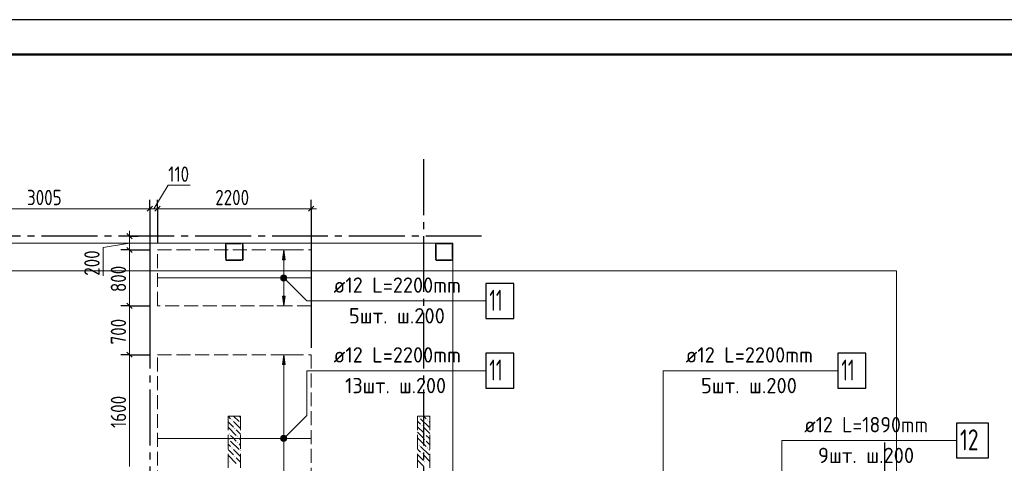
# Model space of a CAD drawing. Header units: millimetres. Extents: x 0 to 61017, y 0 to 42000.
# Tile 29 of 30: x 36897 to 50993, y 35643 to 42000. Entities that reach past the tile are written whole.
import ezdxf

# ---------------------------------------------------------------- set-up
doc = ezdxf.new("R2010")
doc.units = ezdxf.units.MM
doc.linetypes.add('______2', pattern=[270, 200, -70])
doc.linetypes.add('______5', pattern=[1100, 800, -100, 100, -100])
for name, color, linetype, lineweight in [('Standard', 7, 'Continuous', 25), ('ДОП Верх по Х', 7, 'Continuous', 25), ('Оси', 40, '______5', 18), ('Позиционная метка номер позиции', 7, 'Continuous', 13), ('Примечания', 7, 'Continuous', 25)]:
    doc.layers.add(name, color=color, linetype=linetype, lineweight=lineweight)
doc.layers.add('ЖБ Перекрытие верхний уровень', color=7, linetype='Continuous', lineweight=25, true_color=0xe0e0ff)
doc.layers.add('ЖБ Стена верхний уровень', color=7, linetype='Continuous', lineweight=25, true_color=0x006e00)
doc.styles.add('GOST 2.304-81', font='txt')
doc.styles.add('ISOCPEUR', font='txt')

msp = doc.modelspace()

# ---------------------------------------------------------------- hatches: boundary and pattern name
at = {"layer": 'ДОП Верх по Х', "linetype": 'Continuous', "lineweight": 13, "transparency": 33554687}
for points in [[(40697, 38560), (40677, 38700), (40657, 38560)], [(40639, 38300), (40714, 38300), (40709, 38319)], [(40639, 38300), (40709, 38319), (40645, 38319)], [(40645, 38281), (40714, 38300), (40639, 38300)], [(40645, 38319), (40709, 38319), (40696, 38332)], [(40645, 38319), (40696, 38332), (40658, 38332)], [(40645, 38281), (40709, 38281), (40714, 38300)], [(40658, 38268), (40709, 38281), (40645, 38281)], [(40658, 38332), (40696, 38332), (40677, 38338)], [(40658, 38268), (40696, 38268), (40709, 38281)], [(40696, 38268), (40658, 38268), (40677, 38262)], [(40697, 37060), (40677, 37200), (40657, 37060)], [(40639, 36000), (40714, 36000), (40709, 36019)], [(40639, 36000), (40709, 36019), (40645, 36019)], [(40645, 35981), (40714, 36000), (40639, 36000)], [(40645, 36019), (40709, 36019), (40696, 36032)], [(40645, 36019), (40696, 36032), (40658, 36032)], [(40645, 35981), (40709, 35981), (40714, 36000)], [(40658, 35968), (40709, 35981), (40645, 35981)], [(40658, 36032), (40696, 36032), (40677, 36038)], [(40658, 35968), (40696, 35968), (40709, 35981)], [(40696, 35968), (40658, 35968), (40677, 35962)]]:
    msp.add_hatch(color=7, dxfattribs=at).paths.add_polyline_path(points)
msp.add_hatch(color=7, dxfattribs=at).paths.add_polyline_path([(40697, 38040), (40677, 37900), (40657, 38040)], flags=16)
at = {"layer": 'ЖБ Стена верхний уровень', "linetype": 'Continuous', "lineweight": 18, "transparency": 33554687}
for points in [[(43090, 38783), (43097, 38790), (43098, 38789), (43099, 38787), (43100, 38783), (43100, 38780), (43100, 38780), (43097, 38777)], [(42850, 38623), (42857, 38630), (42860, 38627), (42860, 38620), (42857, 38617)], [(39850, 38583), (39855, 38588), (39855, 38579)], [(39930, 36263), (39937, 36270), (39943, 36263), (39937, 36257)], [(40050, 36223), (40057, 36230), (40060, 36227), (40060, 36220), (40057, 36217)], [(42610, 36303), (42617, 36310), (42623, 36303), (42617, 36297)], [(42730, 36263), (42737, 36270), (42743, 36263), (42737, 36257)], [(39970, 36143), (39977, 36150), (39983, 36143), (39977, 36137)], [(42650, 36183), (42657, 36190), (42663, 36183), (42657, 36177)], [(39890, 36063), (39897, 36070), (39903, 36063), (39897, 36057)], [(39890, 35983), (39897, 35990), (39903, 35983), (39897, 35977)], [(40010, 36023), (40017, 36030), (40023, 36023), (40017, 36017)], [(40010, 35943), (40017, 35950), (40023, 35943), (40017, 35937)], [(42690, 36063), (42697, 36070), (42703, 36063), (42697, 36057)], [(42690, 35983), (42697, 35990), (42703, 35983), (42697, 35977)], [(39930, 35863), (39937, 35870), (39943, 35863), (39937, 35857)], [(40050, 35823), (40057, 35830), (40060, 35827), (40060, 35820), (40057, 35817)], [(42610, 35903), (42617, 35910), (42623, 35903), (42617, 35897)], [(42730, 35863), (42737, 35870), (42743, 35863), (42737, 35857)], [(39890, 35663), (39897, 35670), (39903, 35663), (39897, 35657)], [(39970, 35743), (39977, 35750), (39983, 35743), (39977, 35737)], [(42650, 35783), (42657, 35790), (42663, 35783), (42657, 35777)], [(42690, 35663), (42697, 35670), (42703, 35663), (42697, 35657)]]:
    msp.add_hatch(color=7, dxfattribs=at).paths.add_polyline_path(points, flags=16)
at = {"layer": 'Позиционная метка номер позиции', "linetype": 'Continuous', "lineweight": 13, "transparency": 33554687}
for points in [[(40634, 38311), (40666, 38343), (40645, 38332)], [(40666, 38343), (40634, 38311), (40634, 38289)], [(40666, 38343), (40634, 38289), (40688, 38343)], [(40688, 38343), (40634, 38289), (40645, 38268)], [(40688, 38343), (40645, 38268), (40709, 38332)], [(40709, 38332), (40645, 38268), (40666, 38257)], [(40709, 38332), (40666, 38257), (40720, 38311)], [(40720, 38311), (40666, 38257), (40688, 38257)], [(40720, 38311), (40688, 38257), (40720, 38289)], [(40720, 38289), (40688, 38257), (40709, 38268)], [(40634, 36011), (40709, 35968), (40645, 36032)], [(40634, 35989), (40688, 35957), (40634, 36011)], [(40634, 36011), (40688, 35957), (40709, 35968)], [(40666, 35957), (40634, 35989), (40645, 35968)], [(40634, 35989), (40666, 35957), (40688, 35957)], [(40645, 36032), (40720, 35989), (40666, 36043)], [(40645, 36032), (40709, 35968), (40720, 35989)], [(40666, 36043), (40720, 35989), (40720, 36011)], [(40666, 36043), (40720, 36011), (40688, 36043)], [(40688, 36043), (40720, 36011), (40709, 36032)]]:
    msp.add_hatch(color=7, dxfattribs=at).paths.add_polyline_path(points)

# ---------------------------------------------------------------- linework, layer by layer
at = {"layer": 'Standard', "color": 7, "linetype": 'Continuous', "lineweight": 13, "transparency": 33554687}
for p, q in [((38815, 39292), (39023, 39627)), ((39023, 39627), (39336, 39627)), ((38760, 39292), (35757, 39292)), ((38870, 39292), (38760, 39292)), ((41070, 39292), (38870, 39292)), ((41070, 39292), (41145, 39292)), ((38470, 38900), (38470, 38975)), ((38470, 38800), (38091, 38737)), ((38470, 38900), (38470, 38700)), ((38091, 38737), (38091, 38331)), ((38470, 37900), (38470, 37200)), ((38470, 37200), (38470, 35600))]:
    msp.add_line(p, q, dxfattribs=at)
at = {"layer": 'Standard', "color": 7, "linetype": 'Continuous', "lineweight": 25, "transparency": 33554687}
for p, q in [((38797, 39330), (38722, 39255)), ((38907, 39330), (38832, 39255)), ((41107, 39330), (41032, 39255)), ((38432, 38938), (38508, 38862)), ((38432, 38738), (38508, 38662)), ((38432, 37938), (38508, 37862)), ((38432, 37238), (38508, 37162))]:
    msp.add_line(p, q, dxfattribs=at)
at = {"layer": 'Standard', "color": 251, "linetype": 'Continuous', "lineweight": -3, "true_color": 0x656565, "transparency": 33554687}
for p, q in [((38760, 39292), (38760, 39417)), ((38870, 39292), (38870, 39417)), ((41070, 39292), (41070, 39417)), ((38760, 39292), (38760, 39167)), ((38760, 39292), (38760, 37300)), ((38870, 39292), (38870, 39167)), ((38870, 39292), (38870, 38800)), ((41070, 39292), (41070, 39167)), ((41070, 39292), (41070, 37300)), ((38470, 38900), (38345, 38900)), ((38470, 38900), (38595, 38900)), ((38470, 38900), (38470, 38900)), ((38470, 38700), (38345, 38700)), ((38470, 38700), (38595, 38700)), ((38470, 38700), (38770, 38700)), ((38470, 37900), (38345, 37900)), ((38470, 37900), (38595, 37900)), ((38470, 37900), (38770, 37900)), ((38470, 37200), (38345, 37200)), ((38470, 37200), (38595, 37200)), ((38470, 37200), (38770, 37200))]:
    msp.add_line(p, q, dxfattribs=at)
at = {"layer": 'Standard', "color": 7, "linetype": 'Continuous', "lineweight": 13, "transparency": 33554687}
msp.add_lwpolyline([(0, 0), (59400, 0), (59400, 42000), (0, 42000), (0, 0)], close=True, dxfattribs=at)
for points in [[(0, 42000), (0, 0), (59400, 0), (59400, 42000), (0, 42000)], [(59400, 42000), (0, 42000), (0, 0), (59400, 0), (59400, 42000)], [(59400, 42000), (0, 42000), (0, 0), (59400, 0), (59400, 42000)], [(38470, 38700), (38470, 38295), (38470, 38295), (38470, 37900)]]:
    msp.add_lwpolyline(points, dxfattribs=at)
at = {"layer": 'Standard', "color": 7, "linetype": 'Continuous', "lineweight": 25, "transparency": 33554687}
msp.add_lwpolyline([(0, 42000), (0, 0), (59400, 0), (59400, 42000), (0, 42000)], dxfattribs=at)
at = {"layer": 'Standard', "color": 7, "linetype": 'Continuous', "lineweight": 50, "transparency": 33554687}
msp.add_lwpolyline([(2000, 41500), (58900, 41500), (58900, 500), (2000, 500), (2000, 41500)], close=True, dxfattribs=at)
at = {"layer": 'Standard', "color": 254, "linetype": 'Continuous', "lineweight": 18, "true_color": 0xc4c4ff, "transparency": 33554687}
msp.add_lwpolyline([(7031, 20600), (49449, 20600), (49449, 38400), (7031, 38400), (7031, 20600)], dxfattribs=at)
at = {"layer": 'ДОП Верх по Х', "color": 251, "linetype": 'Continuous', "lineweight": 13, "true_color": 0x494949, "transparency": 33554687}
for p, q in [((40677, 38700), (40577, 38700)), ((40677, 38700), (40657, 38560)), ((40697, 38560), (40677, 38700)), ((40677, 38700), (40777, 38700)), ((40677, 38700), (40677, 38700)), ((40657, 38560), (40697, 38560)), ((40677, 38330), (40677, 38560)), ((40639, 38300), (40639, 38300)), ((40677, 38040), (40677, 38270)), ((40714, 38300), (40714, 38300)), ((40677, 37900), (40657, 38040)), ((40657, 38040), (40697, 38040)), ((40697, 38040), (40677, 37900)), ((40677, 37900), (40577, 37900)), ((40677, 37900), (40777, 37900)), ((40677, 37900), (40677, 37900)), ((40677, 37200), (40577, 37200)), ((40677, 37200), (40657, 37060)), ((40697, 37060), (40677, 37200)), ((40677, 37200), (40777, 37200)), ((40677, 37200), (40677, 37200)), ((40657, 37060), (40697, 37060)), ((40677, 36030), (40677, 37060)), ((40639, 36000), (40639, 36000)), ((40677, 34940), (40677, 35970)), ((40714, 36000), (40714, 36000))]:
    msp.add_line(p, q, dxfattribs=at)
at = {"layer": 'ДОП Верх по Х', "color": 7, "linetype": 'Continuous', "lineweight": 18, "transparency": 33554687}
for p, q in [((38876, 38300), (41064, 38300)), ((38876, 36000), (41064, 36000))]:
    msp.add_line(p, q, dxfattribs=at)
at = {"layer": 'ДОП Верх по Х', "color": 7, "linetype": 'Continuous', "lineweight": 13, "transparency": 33554687}
for p, q in [((41370, 37970), (43456, 37970)), ((41370, 36970), (43456, 36970)), ((46410, 36970), (48496, 36970)), ((48108, 35970), (50150, 35970))]:
    msp.add_line(p, q, dxfattribs=at)
at = {"layer": 'ДОП Верх по Х', "color": 7, "linetype": 'Continuous', "lineweight": 25, "transparency": 33554687}
for points in [[(43570, 37720), (43970, 37720), (43970, 38220), (43570, 38220), (43570, 37720)], [(43570, 36720), (43970, 36720), (43970, 37220), (43570, 37220), (43570, 36720)], [(48610, 36720), (49010, 36720), (49010, 37220), (48610, 37220), (48610, 36720)], [(50308, 35720), (50768, 35720), (50768, 36220), (50308, 36220), (50308, 35720)]]:
    msp.add_lwpolyline(points, dxfattribs=at)
at = {"layer": 'ДОП Верх по Х', "color": 251, "linetype": 'Continuous', "lineweight": 13, "true_color": 0x494949, "transparency": 33554687}
for centre in [(40677, 38300), (40677, 36000)]:
    msp.add_circle(centre, 37.5, dxfattribs=at)
at = {"layer": 'ЖБ Перекрытие верхний уровень', "color": 7, "linetype": 'Continuous', "lineweight": 18, "transparency": 33554687}
for p, q in [((43100, 38800), (34420, 38800)), ((43100, 34830), (43100, 38800))]:
    msp.add_line(p, q, dxfattribs=at)
at = {"layer": 'ЖБ Стена верхний уровень', "color": 251, "linetype": '______2', "lineweight": 13, "true_color": 0x656565, "transparency": 33554687}
for p, q in [((39846, 38787), (39845, 38783)), ((39845, 38783), (39845, 38780)), ((39845, 38780), (39845, 38570)), ((39848, 38790), (39846, 38787)), ((39850, 38793), (39848, 38790)), ((39852, 38795), (39850, 38793)), ((39855, 38797), (39852, 38795)), ((39858, 38799), (39855, 38797)), ((39855, 38782), (39856, 38783)), ((39855, 38780), (39855, 38782)), ((39855, 38570), (39855, 38780)), ((39856, 38785), (39857, 38786)), ((39856, 38783), (39856, 38785)), ((39857, 38786), (39859, 38788)), ((39862, 38800), (39858, 38799)), ((39859, 38788), (39860, 38789)), ((39860, 38789), (39862, 38789)), ((39865, 38800), (39862, 38800)), ((39862, 38789), (39863, 38790)), ((39863, 38790), (39865, 38790)), ((40075, 38800), (39865, 38800)), ((39865, 38790), (40075, 38790)), ((40078, 38800), (40075, 38800)), ((40075, 38790), (40077, 38790)), ((40077, 38790), (40078, 38789)), ((40082, 38799), (40078, 38800)), ((40078, 38789), (40080, 38789)), ((40080, 38789), (40081, 38788)), ((40081, 38788), (40083, 38786)), ((40085, 38797), (40082, 38799)), ((40083, 38786), (40084, 38785)), ((40084, 38785), (40084, 38783)), ((40084, 38783), (40085, 38782)), ((40088, 38795), (40085, 38797)), ((40085, 38782), (40085, 38780)), ((40085, 38780), (40085, 38570)), ((40090, 38793), (40088, 38795)), ((40092, 38790), (40090, 38793)), ((40094, 38787), (40092, 38790)), ((40095, 38783), (40094, 38787)), ((40095, 38780), (40095, 38783)), ((40095, 38570), (40095, 38780)), ((42851, 38787), (42850, 38783)), ((42850, 38783), (42850, 38780)), ((42850, 38780), (42850, 38570)), ((42853, 38790), (42851, 38787)), ((42855, 38793), (42853, 38790)), ((42857, 38795), (42855, 38793)), ((42860, 38797), (42857, 38795)), ((42863, 38799), (42860, 38797)), ((42860, 38782), (42861, 38783)), ((42860, 38780), (42860, 38782)), ((42860, 38570), (42860, 38780)), ((42861, 38785), (42862, 38786)), ((42861, 38783), (42861, 38785)), ((42862, 38786), (42864, 38788)), ((42867, 38800), (42863, 38799)), ((42864, 38788), (42865, 38789)), ((42865, 38789), (42867, 38789)), ((42870, 38800), (42867, 38800)), ((42867, 38789), (42868, 38790)), ((42868, 38790), (42870, 38790)), ((43080, 38800), (42870, 38800)), ((42870, 38790), (43080, 38790)), ((43083, 38800), (43080, 38800)), ((43080, 38790), (43082, 38790)), ((43082, 38790), (43083, 38789)), ((43087, 38799), (43083, 38800)), ((43083, 38789), (43085, 38789)), ((43085, 38789), (43086, 38788)), ((43086, 38788), (43088, 38786)), ((43090, 38797), (43087, 38799)), ((43088, 38786), (43089, 38785)), ((43089, 38785), (43089, 38783)), ((43089, 38783), (43090, 38782)), ((43093, 38795), (43090, 38797)), ((43090, 38782), (43090, 38780)), ((43090, 38780), (43090, 38570)), ((43095, 38793), (43093, 38795)), ((43097, 38790), (43095, 38793)), ((43099, 38787), (43097, 38790)), ((43100, 38783), (43099, 38787)), ((43100, 38780), (43100, 38783)), ((43100, 38570), (43100, 38780)), ((39845, 38570), (39845, 38567)), ((39845, 38567), (39846, 38563)), ((39846, 38563), (39848, 38560)), ((39848, 38560), (39850, 38557)), ((39850, 38557), (39852, 38555)), ((39852, 38555), (39855, 38553)), ((39855, 38568), (39855, 38570)), ((39856, 38567), (39855, 38568)), ((39855, 38553), (39858, 38551)), ((39856, 38565), (39856, 38567)), ((39857, 38564), (39856, 38565)), ((39859, 38562), (39857, 38564)), ((39858, 38551), (39862, 38550)), ((39860, 38561), (39859, 38562)), ((39862, 38561), (39860, 38561)), ((39863, 38560), (39862, 38561)), ((39862, 38550), (39865, 38550)), ((39865, 38560), (39863, 38560)), ((40075, 38560), (39865, 38560)), ((39865, 38550), (40075, 38550)), ((40077, 38560), (40075, 38560)), ((40075, 38550), (40078, 38550)), ((40078, 38561), (40077, 38560)), ((40080, 38561), (40078, 38561)), ((40078, 38550), (40082, 38551)), ((40081, 38562), (40080, 38561)), ((40083, 38564), (40081, 38562)), ((40082, 38551), (40085, 38553)), ((40084, 38565), (40083, 38564)), ((40085, 38568), (40084, 38567)), ((40084, 38567), (40084, 38565)), ((40085, 38570), (40085, 38568)), ((40085, 38553), (40088, 38555)), ((40088, 38555), (40090, 38557)), ((40090, 38557), (40092, 38560)), ((40092, 38560), (40094, 38563)), ((40094, 38563), (40095, 38567)), ((40095, 38567), (40095, 38570)), ((42850, 38570), (42850, 38567)), ((42850, 38567), (42851, 38563)), ((42851, 38563), (42853, 38560)), ((42853, 38560), (42855, 38557)), ((42855, 38557), (42857, 38555)), ((42857, 38555), (42860, 38553)), ((42860, 38568), (42860, 38570)), ((42861, 38567), (42860, 38568)), ((42860, 38553), (42863, 38551)), ((42861, 38565), (42861, 38567)), ((42862, 38564), (42861, 38565)), ((42864, 38562), (42862, 38564)), ((42863, 38551), (42867, 38550)), ((42865, 38561), (42864, 38562)), ((42867, 38561), (42865, 38561)), ((42868, 38560), (42867, 38561)), ((42867, 38550), (42870, 38550)), ((42870, 38560), (42868, 38560)), ((43080, 38560), (42870, 38560)), ((42870, 38550), (43080, 38550)), ((43082, 38560), (43080, 38560)), ((43080, 38550), (43083, 38550)), ((43083, 38561), (43082, 38560)), ((43085, 38561), (43083, 38561)), ((43083, 38550), (43087, 38551)), ((43086, 38562), (43085, 38561)), ((43088, 38564), (43086, 38562)), ((43087, 38551), (43090, 38553)), ((43089, 38565), (43088, 38564)), ((43090, 38568), (43089, 38567)), ((43089, 38567), (43089, 38565)), ((43090, 38570), (43090, 38568)), ((43090, 38553), (43093, 38555)), ((43093, 38555), (43095, 38557)), ((43095, 38557), (43097, 38560)), ((43097, 38560), (43099, 38563)), ((43099, 38563), (43100, 38567)), ((43100, 38567), (43100, 38570)), ((40060, 36320), (39880, 36320)), ((39880, 36320), (39880, 34500)), ((40060, 34500), (40060, 36320)), ((42770, 36320), (42590, 36320)), ((42590, 36320), (42590, 34500)), ((42770, 34500), (42770, 36320))]:
    msp.add_line(p, q, dxfattribs=at)
at = {"layer": 'ЖБ Стена верхний уровень', "color": 9, "linetype": 'Continuous', "lineweight": 18, "true_color": 0xc7c7c7, "transparency": 33554687}
for p, q in [((39970, 38790), (39960, 38800)), ((40040, 38800), (40050, 38790)), ((42852, 38788), (42860, 38780)), ((42920, 38800), (42930, 38790)), ((43000, 38800), (43010, 38790)), ((39845, 38755), (39855, 38745)), ((39845, 38675), (39855, 38665)), ((40085, 38755), (40095, 38745)), ((40085, 38675), (40095, 38665)), ((42850, 38710), (42860, 38700)), ((43090, 38710), (43100, 38700)), ((43090, 38630), (43100, 38620)), ((39880, 38560), (39890, 38550)), ((40040, 38560), (40050, 38550)), ((40095, 38585), (40085, 38595)), ((42930, 38550), (42920, 38560)), ((43000, 38560), (43010, 38550)), ((43080, 38560), (43088, 38552)), ((39880, 36320), (39917, 36283)), ((39880, 36240), (39957, 36163)), ((39957, 36243), (40060, 36140)), ((39960, 36320), (40037, 36243)), ((40040, 36320), (40060, 36300)), ((42597, 36243), (42590, 36250)), ((42637, 36203), (42597, 36243)), ((42637, 36283), (42757, 36163)), ((42680, 36320), (42717, 36283)), ((42757, 36243), (42770, 36230)), ((42760, 36320), (42770, 36310)), ((39880, 36160), (39997, 36043)), ((40060, 36060), (39997, 36123)), ((42597, 36083), (42590, 36090)), ((42597, 36163), (42677, 36083)), ((42677, 36163), (42770, 36070)), ((39957, 36003), (39917, 36043)), ((39917, 35963), (40037, 35843)), ((39997, 35963), (39957, 36003)), ((40037, 36003), (40060, 35980)), ((42590, 36010), (42597, 36003)), ((42597, 36083), (42677, 36003)), ((42597, 36003), (42717, 35883)), ((42757, 36003), (42717, 36043)), ((42717, 35963), (42770, 35910)), ((42770, 35990), (42757, 36003)), ((39880, 35920), (39917, 35883)), ((39880, 35840), (39957, 35763)), ((39957, 35843), (40060, 35740)), ((40037, 35923), (40060, 35900)), ((42590, 35930), (42597, 35923)), ((42597, 35843), (42590, 35850)), ((42637, 35803), (42597, 35843)), ((42637, 35883), (42757, 35763)), ((42757, 35843), (42770, 35830)), ((39880, 35760), (39997, 35643)), ((40060, 35660), (39997, 35723)), ((42597, 35683), (42590, 35690)), ((42597, 35763), (42677, 35683)), ((42597, 35683), (42677, 35603)), ((42677, 35763), (42770, 35670))]:
    msp.add_line(p, q, dxfattribs=at)
at = {"layer": 'Оси', "color": 8, "linetype": '______5', "lineweight": -3, "transparency": 33554687}
for p, q in [((42680, 40000), (42680, 15970)), ((43510, 38900), (3600, 38900)), ((38760, 38900), (38760, 15970)), ((49280, 35940), (49280, 15970))]:
    msp.add_line(p, q, dxfattribs=at)
at = {"layer": 'Позиционная метка номер позиции', "color": 7, "linetype": 'Continuous', "lineweight": 13, "transparency": 33554687}
for p, q in [((40645, 38332), (40645, 38332)), ((40645, 38268), (40645, 38268)), ((40709, 38332), (40709, 38332)), ((40709, 38268), (40709, 38268)), ((40645, 36032), (40645, 36032)), ((40645, 35968), (40645, 35968)), ((40709, 36032), (40709, 36032)), ((40709, 35968), (40709, 35968))]:
    msp.add_line(p, q, dxfattribs=at)
for points in [[(40677, 38300), (41007, 37970), (43570, 37970)], [(40677, 36000), (41007, 36330), (41007, 36970), (43570, 36970)], [(46610, 34000), (46110, 34500), (46110, 36970), (48610, 36970)], [(48699, 33600), (47808, 34491), (47808, 35970), (50308, 35970)]]:
    msp.add_lwpolyline(points, dxfattribs=at)
for centre in [(40677, 38300), (40677, 36000)]:
    msp.add_circle(centre, 45, dxfattribs=at)
at = {"layer": 'Примечания', "color": 7, "linetype": '______2', "lineweight": 18, "transparency": 33554687}
for p, q in [((38870, 38700), (41070, 38700)), ((38870, 37900), (38870, 38700)), ((41070, 38700), (41070, 37900)), ((41070, 37900), (38870, 37900)), ((38870, 37200), (41070, 37200)), ((38870, 34800), (38870, 37200)), ((41070, 37200), (41070, 34800))]:
    msp.add_line(p, q, dxfattribs=at)

# ---------------------------------------------------------------- texts
at = {"layer": 'Standard', "color": 7, "linetype": 'Continuous', "lineweight": 25, "transparency": 33554687, "char_height": 220, "attachment_point": 7, "style": 'GOST 2.304-81'}
for s, insert, width in [('110', (39023, 39677), 438.2), ('3005', (37001, 39342), 641.48), ('2200', (39696, 39342), 672.62)]:
    msp.add_mtext(s, dxfattribs=dict(at, insert=insert, width=width))
at = {"layer": 'Standard', "color": 7, "linetype": 'Continuous', "lineweight": 25, "transparency": 33554687, "char_height": 220, "attachment_point": 7, "rotation": 90, "style": 'GOST 2.304-81'}
for s, insert, width in [('200', (38041, 38331), 531.98), ('800', (38420, 38097), 531.96), ('700', (38420, 37347), 531.97), ('1600', (38420, 36150), 625.73)]:
    msp.add_mtext(s, dxfattribs=dict(at, insert=insert, width=width))
at = {"layer": 'ДОП Верх по Х', "color": 7, "linetype": 'Continuous', "lineweight": 13, "transparency": 33554687, "attachment_point": 7, "style": 'ISOCPEUR'}
for s, insert, char_height, width in [('\\W0.96;ø12 L=2200mm ', (41390, 38087), 220, 2150.52), ('\\W0.63;11', (43620, 37830), 300, 393.75), ('\\W0.97;5шт. ш.200 ', (41610, 37647), 220, 1712.32), ('\\W0.96;ø12 L=2200mm ', (41390, 37087), 220, 2150.52), ('\\W0.96;ø12 L=2200mm ', (46430, 37087), 220, 2150.52), ('\\W0.63;11', (43620, 36830), 300, 393.75), ('\\W0.63;11', (48660, 36830), 300, 393.75), ('\\W0.95;13шт. ш.200 ', (41555, 36647), 220, 1819.89), ('\\W0.97;5шт. ш.200 ', (46650, 36647), 220, 1712.32), ('\\W0.94;ø12 L=1890mm ', (48128, 36087), 220, 2104.37), ('\\W0.75;12', (50358, 35830), 300, 472.29), ('\\W0.97;9шт. ш.200 ', (48326, 35647), 220, 1712.33)]:
    msp.add_mtext(s, dxfattribs=dict(at, insert=insert, char_height=char_height, width=width))

doc.saveas('drawing.dxf')
